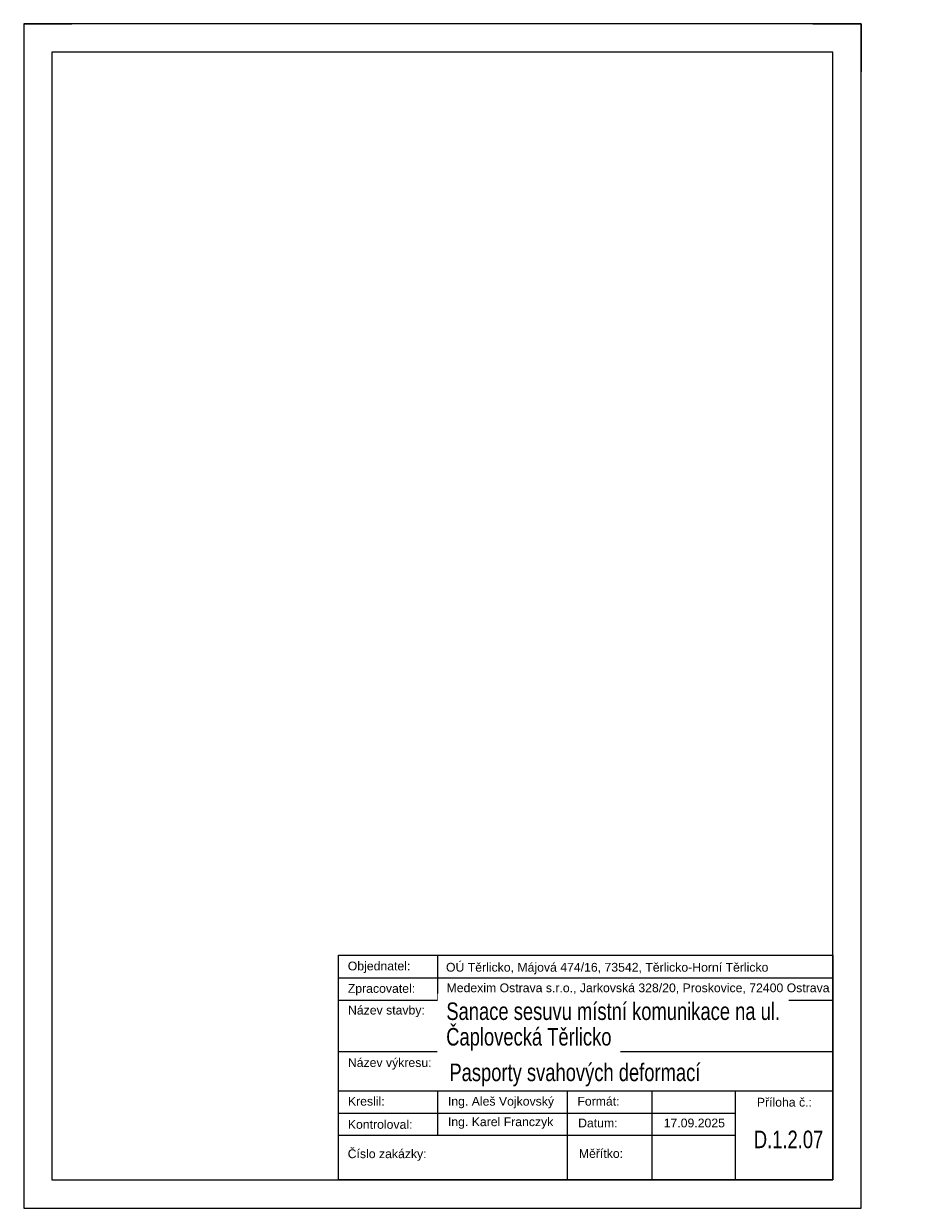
# Model space of a CAD drawing. Header units: metres. Extents: x 2307 to 3640, y -58 to 2094.
# Tile 3 of 10: x 3196 to 3418, y 561 to 858. Entities that reach past the tile are written whole.
import ezdxf

# ---------------------------------------------------------------- set-up
doc = ezdxf.new("R2010")
doc.units = ezdxf.units.M
doc.layers.add('Vrstva 1', color=7, linetype='Continuous', lineweight=0)
doc.layers.add('Vrstva 28', color=7, linetype='Continuous', lineweight=0)
doc.styles.add('default', font='cs_Italics.shx', dxfattribs={"height": 2.7432})

# ---------------------------------------------------------------- blocks, each defined once
blk = doc.blocks.new('*U4')
for p, q in [((0, 297), (12.1, 297)), ((197.9, 297), (210, 297)), ((210, 297), (210, 284.9)), ((210, 0), (210, 12.1))]:
    blk.add_line(p, q)
at = {"flags": 128}
for points in [[(0, 0), (210, 0), (210, 297), (0, 297)], [(7.1, 7.1), (202.9, 7.1), (202.9, 289.9), (7.1, 289.9)]]:
    blk.add_lwpolyline(points, close=True, dxfattribs=at)

msp = doc.modelspace()

# ---------------------------------------------------------------- linework, layer by layer
at = {"layer": 'Vrstva 1', "color": 7, "linetype": 'Continuous', "lineweight": 0}
for p, q in [((3299.88, 624.01), (3299.88, 612.74)), ((3399.06, 624.01), (3399.06, 567.66)), ((3275.1, 618.37), (3399.06, 618.37)), ((3275.1, 612.74), (3399.06, 612.74)), ((3275.1, 599.88), (3399.07, 599.88)), ((3275.1, 590.04), (3399.06, 590.04)), ((3299.88, 590.04), (3299.88, 578.93)), ((3332.46, 590.04), (3332.46, 567.66)), ((3353.64, 590.04), (3353.64, 567.66)), ((3374.54, 590.04), (3374.54, 567.66)), ((3275.1, 584.4), (3374.54, 584.4)), ((3275.1, 578.93), (3374.54, 578.93))]:
    msp.add_line(p, q, dxfattribs=at)
at = {"layer": 'Vrstva 1', "color": 7, "linetype": 'Continuous', "lineweight": 0, "flags": 128}
msp.add_lwpolyline([(3275.1, 624.01), (3399.06, 624.01), (3399.06, 567.66), (3275.1, 567.66), (3275.1, 624.01)], close=True, dxfattribs=at)

# ---------------------------------------------------------------- block references
msp.add_blockref('*U4', (3196.16, 560.56))

# ---------------------------------------------------------------- next in the draw order: texts
at = {"layer": 'Vrstva 28', "color": 7, "linetype": 'Continuous', "lineweight": 0, "attachment_point": 1, "line_spacing_factor": 0.6, "style": 'default', "bg_fill": 3, "bg_fill_color": 7}
for s, insert, char_height, box_fill_scale, bg_fill_transparency in [('\\f@Arial Unicode MS|b0|i0|c238238|p39;Objednatel:', (3277.42, 622.41), 2.1969, 1.111111, 5832784), ('\\f@Arial Unicode MS|b0|i0|c238238|p39;OÚ Těrlicko, Májová 474/16, 73542, Těrlicko-Horní Těrlicko', (3302.05, 622.09), 2.1969, 1.111111, 7340122), ('\\f@Arial Unicode MS|b0|i0|c238238|p39;Zpracovatel:', (3277.43, 616.78), 2.1969, 1.111111, 0), ('\\f@Arial Unicode MS|b0|i0|c238238|p39;Medexim Ostrava s.r.o., Jarkovská 328/20, Proskovice, 72400 Ostrava', (3302.19, 616.93), 2.19694, 1.111111, 14286927), ('\\f@Arial Unicode MS|b0|i0|c238238|p39;Název stavby:', (3277.48, 611.34), 2.1969, 1.111111, 14745678), ('\\f@Arial Unicode MS|b0|i0|c238238|p39;Název výkresu:', (3277.45, 598.2), 2.1969, 1.111111, 14745678), ('{\\f@Arial Unicode MS|b0|i0|c238|p39;\\W0.75;Pasporty svahových deformací}', (3302.9, 596.84), 4.3939, 1.055556, 14745690), ('\\f@Arial Unicode MS|b0|i0|c238238|p39;Kreslil:', (3277.46, 588.5), 2.1969, 1.111111, 6422607), ('{\\f@Arial Unicode MS|b0|i0|c0|p39;Ing. \\f@Arial Unicode MS|b0|i0|c238|p39;Aleš Vojkovský}', (3302.53, 588.5), 2.1969, 1.111111, 1769556), ('\\f@Arial Unicode MS|b0|i0|c238238|p39;Formát:', (3334.99, 588.5), 2.1969, 1.111111, 1769556), ('\\f@Arial Unicode MS|b0|i0|c238238|p39;Příloha č.:', (3379.99, 588.26), 2.1969, 1.111111, 5832784), ('\\f@Arial Unicode MS|b0|i0|c238238|p39;Kontroloval:', (3277.44, 582.69), 2.1969, 1.111111, 7471179), ('\\f@Arial Unicode MS|b0|i0|c238238|p39;Ing. Karel Franczyk', (3302.53, 583.35), 2.1969, 1.111111, 7209033), ('\\f@Arial Unicode MS|b0|i0|c238238|p39;Datum:', (3335.18, 583.05), 2.1969, 1.111111, 1769549), ('{\\f@Arial Unicode MS|b0|i0|c238|p39;17.09.2025}', (3356.63, 583.05), 2.1969, 1.111111, 3407920), ('{\\f@Arial Unicode MS|b0|i0|c238|p39;\\W0.75;D.1.2.07}', (3379.24, 580.03), 4.3939, 1.055556, 5832784), ('\\f@Arial Unicode MS|b0|i0|c238238|p39;Číslo zakázky:', (3277.4, 575.33), 2.1969, 1.111111, 15532300), ('\\f@Arial Unicode MS|b0|i0|c238238|p39;Měřítko:', (3335.36, 575.4), 2.1969, 1.111111, 1769549)]:
    msp.add_mtext(s, dxfattribs=dict(at, insert=insert, char_height=char_height, box_fill_scale=box_fill_scale, bg_fill_transparency=bg_fill_transparency))

# ---------------------------------------------------------------- next in the draw order: texts
at = {"layer": 'Vrstva 28', "color": 7, "linetype": 'Continuous', "lineweight": 0, "insert": (3302.14, 612.17), "char_height": 4.3939, "attachment_point": 1, "line_spacing_factor": 0.6, "style": 'default', "bg_fill": 2}
msp.add_mtext('{\\f@Arial Unicode MS|b0|i0|c238|p39;\\W0.75;Sanace sesuvu místní komunikace na ul.}', dxfattribs=at)

# ---------------------------------------------------------------- next in the draw order: texts
at = {"layer": 'Vrstva 28', "color": 7, "linetype": 'Continuous', "lineweight": 0, "insert": (3302.1, 605.76), "char_height": 4.3939, "attachment_point": 1, "line_spacing_factor": 0.6, "style": 'default', "bg_fill": 2}
msp.add_mtext('{\\f@Arial Unicode MS|b0|i0|c238|p39;\\W0.75;Čaplovecká Těrlicko}', dxfattribs=at)

doc.saveas('drawing.dxf')
